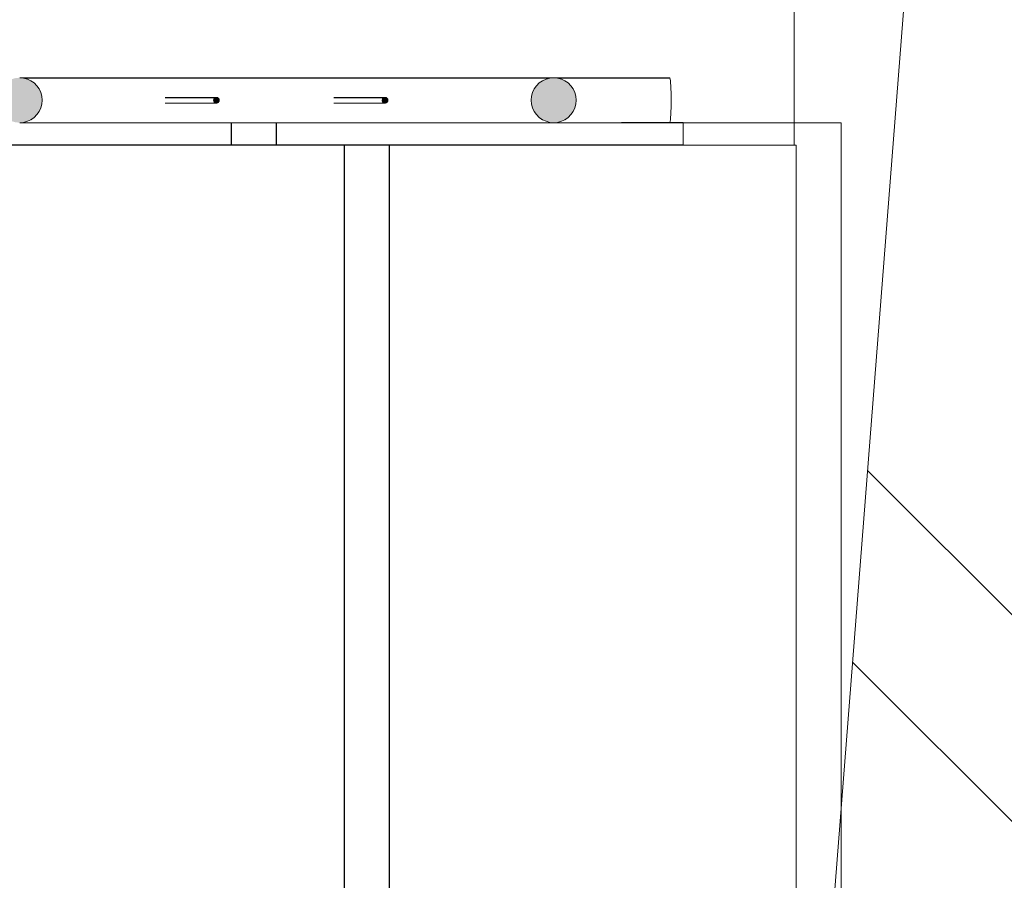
# Model space of a CAD drawing. Header units: millimetres. Extents: x -8078 to 241103, y -4319 to 602442.
# Tile 34 of 148: x 37901 to 38777, y 262277 to 263043. Entities that reach past the tile are written whole.
import ezdxf

# ---------------------------------------------------------------- set-up
doc = ezdxf.new("R2010")
doc.units = ezdxf.units.MM
doc.header["$MEASUREMENT"] = 0
doc.set_wipeout_variables(frame=1)
doc.linetypes.add('Wipeout_Contour', pattern=[1000, 0, -1000])
doc.layers.add('#podkład', color=252, linetype='Continuous')
doc.layers.add('2D - Ogólne', color=7, linetype='Continuous')

# ---------------------------------------------------------------- blocks, each defined once
blk = doc.blocks.new('qqe433333')
at = {"linetype": 'Continuous', "lineweight": 0}
blk.add_hatch(color=252, dxfattribs=at).paths.add_polyline_path([(-1494.91, 684409.41), (-1491.43, 684409.1), (-1487.95, 684409.41), (-1484.58, 684410.31), (-1481.41, 684411.78), (-1478.55, 684413.78), (-1476.08, 684416.25), (-1474.07, 684419.1), (-1472.6, 684422.26), (-1471.69, 684425.63), (-1471.39, 684429.1), (-1471.69, 684432.58), (-1472.6, 684435.94), (-1474.07, 684439.1), (-1476.08, 684441.96), (-1478.55, 684444.42), (-1481.41, 684446.42), (-1484.58, 684447.9), (-1487.95, 684448.8), (-1491.43, 684449.1), (-1494.91, 684448.8), (-1498.29, 684447.9), (-1501.46, 684446.42), (-1504.32, 684444.42), (-1506.79, 684441.96), (-1508.79, 684439.1), (-1510.27, 684435.94), (-1511.17, 684432.58), (-1511.48, 684429.1), (-1511.17, 684425.63), (-1510.27, 684422.26), (-1508.79, 684419.1), (-1506.79, 684416.25), (-1504.32, 684413.78), (-1501.46, 684411.78), (-1498.29, 684410.31)])
at = {"layer": '2D - Ogólne', "linetype": 'Continuous', "lineweight": 20}
h = blk.add_hatch(dxfattribs=at)
h.set_pattern_fill('Podwójny_szraf_1_4_0008', color=252, angle=90, style=0, pattern_type=2)
h.set_pattern_definition([(135, (-1702.6, 957497.23), (-459.6194, -459.6194), []), (135, (-1794.5, 957405.3), (-459.6194, -459.6194), [])])
h.paths.add_polyline_path([(-632.6, 667889.41), (-632.6, 660537.97), (4861.48, 660537.97), (4861.48, 667889.41), (4861.48, 675919.49), (4861.48, 690940.49), (3807.4, 690940.49), (-632.6, 690940.49), (-632.6, 685441.22), (-782.6, 683519.1), (-782.6, 682100.83), (516.78, 682100.83), (516.78, 681469.49), (3867.4, 681469.49), (3867.4, 675893.89), (1897.4, 675893.89), (1897.4, 667889.41)])
at = {"color": 252, "linetype": 'Continuous', "lineweight": 20, "ltscale": 100}
blk.add_line((-760.76, 684409.1), (-760.76, 683169.1), dxfattribs=at)
at = {"layer": '2D - Ogólne', "color": 252, "linetype": 'Continuous', "lineweight": 13, "ltscale": 100, "flags": 128}
blk.add_lwpolyline([(4861.48, 690940.49), (4861.48, 675919.49), (4861.48, 667889.41), (4861.48, 660537.97), (-632.6, 660537.97), (-632.6, 667889.41), (1897.4, 667889.41), (1897.4, 675893.89), (3867.4, 675893.89), (3867.4, 681469.49), (516.78, 681469.49), (516.78, 682100.83), (-782.6, 682100.83), (-782.6, 683519.1), (-632.6, 685441.22), (-632.6, 690940.49)], dxfattribs=at)
blk.add_lwpolyline([(-802.6, 681469.49), (-802.6, 685156.01), (-154.45, 685156.01), (-154.45, 681469.49)], close=True, dxfattribs=at)
at = {"color": 252, "linetype": 'Wipeout_Contour', "lineweight": 0, "ltscale": 1877156.900092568}
blk.add_wipeout([(-1362.03, 684426.6), (-1316.43, 684426.6), (-1316.87, 684426.64), (-1362.46, 684426.64)], dxfattribs=at)
at = {"color": 252, "linetype": 'Wipeout_Contour', "lineweight": 0, "ltscale": 1876577.454677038}
blk.add_wipeout([(-1212.03, 684426.6), (-1166.43, 684426.6), (-1166.87, 684426.64), (-1212.46, 684426.64)], dxfattribs=at)
at = {"color": 252, "linetype": 'Wipeout_Contour', "lineweight": 0, "ltscale": 1875988.253738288}
blk.add_wipeout([(-1066.62, 684409.41), (-1063.38, 684409.1), (-1016.43, 684409.1), (-1019.91, 684409.41)], dxfattribs=at)
at = {"color": 252, "linetype": 'Wipeout_Contour', "lineweight": 0, "ltscale": 1877158.63288447}
blk.add_wipeout([(-1362.46, 684426.64), (-1316.87, 684426.64), (-1317.29, 684426.75), (-1362.88, 684426.75)], dxfattribs=at)
at = {"color": 252, "linetype": 'Wipeout_Contour', "lineweight": 0, "ltscale": 1876579.187452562}
blk.add_wipeout([(-1212.46, 684426.64), (-1166.87, 684426.64), (-1167.29, 684426.75), (-1212.88, 684426.75)], dxfattribs=at)
at = {"color": 252, "linetype": 'Wipeout_Contour', "lineweight": 0, "ltscale": 1876001.671610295}
blk.add_wipeout([(-1069.77, 684410.31), (-1066.62, 684409.41), (-1019.91, 684409.41), (-1023.29, 684410.31)], dxfattribs=at)
at = {"color": 252, "linetype": 'Wipeout_Contour', "lineweight": 0, "ltscale": 1875116.039601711}
blk.add_wipeout([(-800.89, 683189.1), (-800.89, 684389.1), (-1162.6, 684389.1), (-1162.6, 683189.1)], dxfattribs=at)
at = {"color": 252, "linetype": 'Continuous', "lineweight": 20, "ltscale": 100}
blk.add_line((-800.89, 684389.1), (-800.89, 683189.1), dxfattribs=at)
at = {"color": 252, "linetype": 'Wipeout_Contour', "lineweight": 0, "ltscale": 1877160.364842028}
blk.add_wipeout([(-1362.88, 684426.75), (-1317.29, 684426.75), (-1317.69, 684426.94), (-1363.28, 684426.94)], dxfattribs=at)
at = {"color": 252, "linetype": 'Wipeout_Contour', "lineweight": 0, "ltscale": 1876580.919429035}
blk.add_wipeout([(-1212.88, 684426.75), (-1167.29, 684426.75), (-1167.69, 684426.94), (-1213.28, 684426.94)], dxfattribs=at)
at = {"color": 252, "linetype": 'Wipeout_Contour', "lineweight": 0, "ltscale": 1876015.11054236}
blk.add_wipeout([(-1069.77, 684410.31), (-1023.29, 684410.31), (-1026.46, 684411.78), (-1072.72, 684411.78)], dxfattribs=at)
at = {"color": 252, "linetype": 'Wipeout_Contour', "lineweight": 0, "ltscale": 1877162.043295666}
blk.add_wipeout([(-1363.28, 684426.94), (-1317.69, 684426.94), (-1318.04, 684427.19), (-1363.64, 684427.19)], dxfattribs=at)
at = {"color": 252, "linetype": 'Wipeout_Contour', "lineweight": 0, "ltscale": 1876582.59792128}
blk.add_wipeout([(-1213.28, 684426.94), (-1167.69, 684426.94), (-1168.04, 684427.19), (-1213.64, 684427.19)], dxfattribs=at)
at = {"color": 252, "linetype": 'Wipeout_Contour', "lineweight": 0, "ltscale": 1876028.162171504}
blk.add_wipeout([(-1072.72, 684411.78), (-1026.46, 684411.78), (-1029.32, 684413.78), (-1075.39, 684413.78)], dxfattribs=at)
at = {"color": 252, "linetype": 'Wipeout_Contour', "lineweight": 0, "ltscale": 1877163.617349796}
blk.add_wipeout([(-1318.04, 684427.19), (-1318.35, 684427.5), (-1363.94, 684427.5), (-1363.64, 684427.19)], dxfattribs=at)
at = {"color": 252, "linetype": 'Wipeout_Contour', "lineweight": 0, "ltscale": 1876584.172034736}
blk.add_wipeout([(-1213.64, 684427.19), (-1168.04, 684427.19), (-1168.35, 684427.5), (-1213.94, 684427.5)], dxfattribs=at)
at = {"color": 252, "linetype": 'Wipeout_Contour', "lineweight": 0, "ltscale": 1876040.429946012}
blk.add_wipeout([(-1075.39, 684413.78), (-1029.32, 684413.78), (-1031.79, 684416.25), (-1077.69, 684416.25)], dxfattribs=at)
at = {"color": 252, "linetype": 'Wipeout_Contour', "lineweight": 0, "ltscale": 1877165.039134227}
blk.add_wipeout([(-1363.94, 684427.5), (-1318.35, 684427.5), (-1318.6, 684427.85), (-1364.19, 684427.85)], dxfattribs=at)
at = {"color": 252, "linetype": 'Wipeout_Contour', "lineweight": 0, "ltscale": 1876585.593900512}
blk.add_wipeout([(-1213.94, 684427.5), (-1168.35, 684427.5), (-1168.6, 684427.85), (-1214.19, 684427.85)], dxfattribs=at)
at = {"color": 252, "linetype": 'Wipeout_Contour', "lineweight": 0, "ltscale": 1876051.541123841}
blk.add_wipeout([(-1079.56, 684419.1), (-1077.69, 684416.25), (-1031.79, 684416.25), (-1033.79, 684419.1)], dxfattribs=at)
at = {"color": 252, "linetype": 'Wipeout_Contour', "lineweight": 0, "ltscale": 1876898.987413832}
blk.add_wipeout([(-1063.38, 684409.1), (-1066.62, 684409.41), (-1487.95, 684409.41), (-1491.43, 684409.1)], dxfattribs=at)
at = {"color": 252, "linetype": 'Wipeout_Contour', "lineweight": 0, "ltscale": 1877166.265451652}
blk.add_wipeout([(-1364.37, 684428.25), (-1364.19, 684427.85), (-1318.6, 684427.85), (-1318.79, 684428.25)], dxfattribs=at)
at = {"color": 252, "linetype": 'Wipeout_Contour', "lineweight": 0, "ltscale": 1876586.82032057}
blk.add_wipeout([(-1214.37, 684428.25), (-1214.19, 684427.85), (-1168.6, 684427.85), (-1168.79, 684428.25)], dxfattribs=at)
at = {"color": 252, "linetype": 'Wipeout_Contour', "lineweight": 0, "ltscale": 1876061.15813473}
blk.add_wipeout([(-1079.56, 684419.1), (-1033.79, 684419.1), (-1035.27, 684422.26), (-1080.93, 684422.26)], dxfattribs=at)
at = {"color": 252, "linetype": 'Wipeout_Contour', "lineweight": 0, "ltscale": 1876899.162139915}
blk.add_wipeout([(-1066.62, 684409.41), (-1069.77, 684410.31), (-1484.58, 684410.31), (-1487.95, 684409.41)], dxfattribs=at)
at = {"color": 252, "linetype": 'Wipeout_Contour', "lineweight": 0, "ltscale": 1877167.259042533}
blk.add_wipeout([(-1364.37, 684428.25), (-1318.79, 684428.25), (-1318.9, 684428.67), (-1364.48, 684428.67)], dxfattribs=at)
at = {"color": 252, "linetype": 'Wipeout_Contour', "lineweight": 0, "ltscale": 1876587.814029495}
blk.add_wipeout([(-1214.37, 684428.25), (-1168.79, 684428.25), (-1168.9, 684428.67), (-1214.48, 684428.67)], dxfattribs=at)
at = {"color": 252, "linetype": 'Wipeout_Contour', "lineweight": 0, "ltscale": 1876068.98877534}
blk.add_wipeout([(-1080.93, 684422.26), (-1035.27, 684422.26), (-1036.17, 684425.63), (-1081.78, 684425.63)], dxfattribs=at)
at = {"color": 252, "linetype": 'Wipeout_Contour', "lineweight": 0, "ltscale": 1876899.964496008}
blk.add_wipeout([(-1069.77, 684410.31), (-1072.72, 684411.78), (-1481.41, 684411.78), (-1484.58, 684410.31)], dxfattribs=at)
at = {"color": 252, "linetype": 'Wipeout_Contour', "lineweight": 0, "ltscale": 1877167.989710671}
blk.add_wipeout([(-1364.48, 684428.67), (-1318.9, 684428.67), (-1318.94, 684429.1), (-1364.52, 684429.1)], dxfattribs=at)
at = {"color": 252, "linetype": 'Wipeout_Contour', "lineweight": 0, "ltscale": 1876588.544828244}
blk.add_wipeout([(-1214.52, 684429.1), (-1214.48, 684428.67), (-1168.9, 684428.67), (-1168.94, 684429.1)], dxfattribs=at)
at = {"color": 252, "linetype": 'Wipeout_Contour', "lineweight": 0, "ltscale": 1876074.795137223}
blk.add_wipeout([(-1082.06, 684429.1), (-1081.78, 684425.63), (-1036.17, 684425.63), (-1036.48, 684429.1)], dxfattribs=at)
at = {"color": 252, "linetype": 'Wipeout_Contour', "lineweight": 0, "ltscale": 1876901.370033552}
blk.add_wipeout([(-1478.55, 684413.78), (-1481.41, 684411.78), (-1072.72, 684411.78), (-1075.39, 684413.78)], dxfattribs=at)
at = {"color": 252, "linetype": 'Wipeout_Contour', "lineweight": 0, "ltscale": 1877168.440270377}
blk.add_wipeout([(-1364.52, 684429.1), (-1318.94, 684429.1), (-1318.9, 684429.54), (-1364.48, 684429.54)], dxfattribs=at)
at = {"color": 252, "linetype": 'Wipeout_Contour', "lineweight": 0, "ltscale": 1876588.995517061}
blk.add_wipeout([(-1214.52, 684429.1), (-1168.94, 684429.1), (-1168.9, 684429.54), (-1214.48, 684429.54)], dxfattribs=at)
at = {"color": 252, "linetype": 'Wipeout_Contour', "lineweight": 0, "ltscale": 1876078.401697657}
blk.add_wipeout([(-1036.48, 684429.1), (-1036.17, 684432.58), (-1081.78, 684432.58), (-1082.06, 684429.1)], dxfattribs=at)
at = {"color": 252, "linetype": 'Wipeout_Contour', "lineweight": 0, "ltscale": 1876903.336124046}
blk.add_wipeout([(-1478.55, 684413.78), (-1075.39, 684413.78), (-1077.69, 684416.25), (-1476.08, 684416.25)], dxfattribs=at)
at = {"color": 252, "linetype": 'Wipeout_Contour', "lineweight": 0, "ltscale": 1876079.698909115}
blk.add_wipeout([(-1081.78, 684432.58), (-1036.17, 684432.58), (-1035.27, 684435.94), (-1080.93, 684435.94)], dxfattribs=at)
at = {"color": 252, "linetype": 'Wipeout_Contour', "lineweight": 0, "ltscale": 1877168.597033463}
blk.add_wipeout([(-1364.48, 684429.54), (-1318.9, 684429.54), (-1318.79, 684429.96), (-1364.37, 684429.96)], dxfattribs=at)
at = {"color": 252, "linetype": 'Wipeout_Contour', "lineweight": 0, "ltscale": 1876589.152433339}
blk.add_wipeout([(-1214.48, 684429.54), (-1168.9, 684429.54), (-1168.79, 684429.96), (-1214.37, 684429.96)], dxfattribs=at)
at = {"color": 252, "linetype": 'Wipeout_Contour', "lineweight": 0, "ltscale": 1876905.803010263}
blk.add_wipeout([(-1476.08, 684416.25), (-1077.69, 684416.25), (-1079.56, 684419.1), (-1474.07, 684419.1)], dxfattribs=at)
at = {"color": 252, "linetype": 'Wipeout_Contour', "lineweight": 0, "ltscale": 1876078.646446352}
blk.add_wipeout([(-1080.93, 684435.94), (-1035.27, 684435.94), (-1033.79, 684439.1), (-1079.56, 684439.1)], dxfattribs=at)
at = {"color": 252, "linetype": 'Wipeout_Contour', "lineweight": 0, "ltscale": 1877168.450208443}
blk.add_wipeout([(-1364.37, 684429.96), (-1318.79, 684429.96), (-1318.6, 684430.35), (-1364.19, 684430.35)], dxfattribs=at)
at = {"color": 252, "linetype": 'Wipeout_Contour', "lineweight": 0, "ltscale": 1876589.005751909}
blk.add_wipeout([(-1214.37, 684429.96), (-1168.79, 684429.96), (-1168.6, 684430.35), (-1214.19, 684430.35)], dxfattribs=at)
at = {"color": 252, "linetype": 'Wipeout_Contour', "lineweight": 0, "ltscale": 1876075.276309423}
blk.add_wipeout([(-1079.56, 684439.1), (-1033.79, 684439.1), (-1031.79, 684441.96), (-1077.69, 684441.96)], dxfattribs=at)
at = {"color": 252, "linetype": 'Wipeout_Contour', "lineweight": 0, "ltscale": 1877168.004282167}
blk.add_wipeout([(-1364.19, 684430.35), (-1318.6, 684430.35), (-1318.35, 684430.71), (-1363.94, 684430.71)], dxfattribs=at)
at = {"color": 252, "linetype": 'Wipeout_Contour', "lineweight": 0, "ltscale": 1876588.559964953}
blk.add_wipeout([(-1214.19, 684430.35), (-1168.6, 684430.35), (-1168.35, 684430.71), (-1213.94, 684430.71)], dxfattribs=at)
at = {"color": 252, "linetype": 'Wipeout_Contour', "lineweight": 0, "ltscale": 1876069.690882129}
blk.add_wipeout([(-1077.69, 684441.96), (-1031.79, 684441.96), (-1029.32, 684444.42), (-1075.39, 684444.42)], dxfattribs=at)
at = {"color": 252, "linetype": 'Wipeout_Contour', "lineweight": 0, "ltscale": 1877167.272805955}
blk.add_wipeout([(-1363.94, 684430.71), (-1318.35, 684430.71), (-1318.04, 684431.02), (-1363.64, 684431.02)], dxfattribs=at)
at = {"color": 252, "linetype": 'Wipeout_Contour', "lineweight": 0, "ltscale": 1876587.828619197}
blk.add_wipeout([(-1213.94, 684430.71), (-1168.35, 684430.71), (-1168.04, 684431.02), (-1213.64, 684431.02)], dxfattribs=at)
at = {"color": 252, "linetype": 'Wipeout_Contour', "lineweight": 0, "ltscale": 1876062.059846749}
blk.add_wipeout([(-1072.72, 684446.42), (-1075.39, 684444.42), (-1029.32, 684444.42), (-1026.46, 684446.42)], dxfattribs=at)
at = {"color": 252, "linetype": 'Wipeout_Contour', "lineweight": 0, "ltscale": 1877166.277979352}
blk.add_wipeout([(-1363.64, 684431.02), (-1318.04, 684431.02), (-1317.69, 684431.27), (-1363.28, 684431.27)], dxfattribs=at)
at = {"color": 252, "linetype": 'Wipeout_Contour', "lineweight": 0, "ltscale": 1876586.8339124}
blk.add_wipeout([(-1213.28, 684431.27), (-1213.64, 684431.02), (-1168.04, 684431.02), (-1167.69, 684431.27)], dxfattribs=at)
at = {"color": 252, "linetype": 'Wipeout_Contour', "lineweight": 0, "ltscale": 1876052.615062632}
blk.add_wipeout([(-1069.77, 684447.9), (-1072.72, 684446.42), (-1026.46, 684446.42), (-1023.29, 684447.9)], dxfattribs=at)
at = {"color": 252, "linetype": 'Wipeout_Contour', "lineweight": 0, "ltscale": 1877165.050052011}
blk.add_wipeout([(-1317.69, 684431.27), (-1317.29, 684431.45), (-1362.88, 684431.45), (-1363.28, 684431.27)], dxfattribs=at)
at = {"color": 252, "linetype": 'Wipeout_Contour', "lineweight": 0, "ltscale": 1876585.606082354}
blk.add_wipeout([(-1167.69, 684431.27), (-1167.29, 684431.45), (-1212.88, 684431.45), (-1213.28, 684431.27)], dxfattribs=at)
at = {"color": 252, "linetype": 'Wipeout_Contour', "lineweight": 0, "ltscale": 1876041.643491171}
blk.add_wipeout([(-1069.77, 684447.9), (-1023.29, 684447.9), (-1019.91, 684448.8), (-1066.62, 684448.8)], dxfattribs=at)
at = {"color": 252, "linetype": 'Wipeout_Contour', "lineweight": 0, "ltscale": 1877163.62632154}
blk.add_wipeout([(-1362.88, 684431.45), (-1317.29, 684431.45), (-1316.87, 684431.57), (-1362.46, 684431.57)], dxfattribs=at)
at = {"color": 252, "linetype": 'Wipeout_Contour', "lineweight": 0, "ltscale": 1876584.182442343}
blk.add_wipeout([(-1212.88, 684431.45), (-1167.29, 684431.45), (-1166.87, 684431.57), (-1212.46, 684431.57)], dxfattribs=at)
at = {"color": 252, "linetype": 'Wipeout_Contour', "lineweight": 0, "ltscale": 1876029.478474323}
blk.add_wipeout([(-1063.38, 684449.1), (-1066.62, 684448.8), (-1019.91, 684448.8), (-1016.43, 684449.1)], dxfattribs=at)
at = {"color": 252, "linetype": 'Wipeout_Contour', "lineweight": 0, "ltscale": 1877162.050046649}
blk.add_wipeout([(-1362.46, 684431.57), (-1316.87, 684431.57), (-1316.43, 684431.6), (-1362.03, 684431.6)], dxfattribs=at)
at = {"color": 252, "linetype": 'Wipeout_Contour', "lineweight": 0, "ltscale": 1876582.606233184}
blk.add_wipeout([(-1212.46, 684431.57), (-1166.87, 684431.57), (-1166.43, 684431.6), (-1212.03, 684431.6)], dxfattribs=at)
at = {"linetype": 'Continuous', "lineweight": 0}
for points in [[(-1016.43, 684409.1), (-1012.95, 684409.41), (-1009.58, 684410.31), (-1006.41, 684411.78), (-1003.55, 684413.78), (-1001.08, 684416.25), (-999.07, 684419.1), (-997.6, 684422.26), (-996.69, 684425.63), (-996.39, 684429.1), (-996.69, 684432.58), (-997.6, 684435.94), (-999.07, 684439.1), (-1001.08, 684441.96), (-1003.55, 684444.42), (-1006.41, 684446.42), (-1009.58, 684447.9), (-1012.95, 684448.8), (-1016.43, 684449.1), (-1019.91, 684448.8), (-1023.29, 684447.9), (-1026.46, 684446.42), (-1029.32, 684444.42), (-1031.79, 684441.96), (-1033.79, 684439.1), (-1035.27, 684435.94), (-1036.17, 684432.58), (-1036.48, 684429.1), (-1036.17, 684425.63), (-1035.27, 684422.26), (-1033.79, 684419.1), (-1031.79, 684416.25), (-1029.32, 684413.78), (-1026.46, 684411.78), (-1023.29, 684410.31), (-1019.91, 684409.41)], [(-1316.87, 684426.64), (-1316.43, 684426.6), (-1316, 684426.64), (-1315.58, 684426.75), (-1315.18, 684426.94), (-1314.82, 684427.19), (-1314.51, 684427.5), (-1314.26, 684427.85), (-1314.08, 684428.25), (-1313.97, 684428.67), (-1313.93, 684429.1), (-1313.97, 684429.54), (-1314.08, 684429.96), (-1314.26, 684430.35), (-1314.51, 684430.71), (-1314.82, 684431.02), (-1315.18, 684431.27), (-1315.58, 684431.45), (-1316, 684431.57), (-1316.43, 684431.6), (-1316.87, 684431.57), (-1317.29, 684431.45), (-1317.69, 684431.27), (-1318.04, 684431.02), (-1318.35, 684430.71), (-1318.6, 684430.35), (-1318.79, 684429.96), (-1318.9, 684429.54), (-1318.94, 684429.1), (-1318.9, 684428.67), (-1318.79, 684428.25), (-1318.6, 684427.85), (-1318.35, 684427.5), (-1318.04, 684427.19), (-1317.69, 684426.94), (-1317.29, 684426.75)], [(-1166.87, 684426.64), (-1166.43, 684426.6), (-1166, 684426.64), (-1165.58, 684426.75), (-1165.18, 684426.94), (-1164.82, 684427.19), (-1164.51, 684427.5), (-1164.26, 684427.85), (-1164.08, 684428.25), (-1163.97, 684428.67), (-1163.93, 684429.1), (-1163.97, 684429.54), (-1164.08, 684429.96), (-1164.26, 684430.35), (-1164.51, 684430.71), (-1164.82, 684431.02), (-1165.18, 684431.27), (-1165.58, 684431.45), (-1166, 684431.57), (-1166.43, 684431.6), (-1166.87, 684431.57), (-1167.29, 684431.45), (-1167.69, 684431.27), (-1168.04, 684431.02), (-1168.35, 684430.71), (-1168.6, 684430.35), (-1168.79, 684429.96), (-1168.9, 684429.54), (-1168.94, 684429.1), (-1168.9, 684428.67), (-1168.79, 684428.25), (-1168.6, 684427.85), (-1168.35, 684427.5), (-1168.04, 684427.19), (-1167.69, 684426.94), (-1167.29, 684426.75)]]:
    blk.add_hatch(color=252, dxfattribs=at).paths.add_polyline_path(points)
at = {"color": 252, "linetype": 'Wipeout_Contour', "lineweight": 0, "ltscale": 20645623.45441943}
blk.add_wipeout([(-1163.93, 684429.1), (-1082.06, 684429.1), (-1081.78, 684432.58), (-1471.69, 684432.58), (-1471.39, 684429.1), (-1364.52, 684429.1), (-1364.48, 684429.54), (-1364.37, 684429.96), (-1364.19, 684430.35), (-1363.94, 684430.71), (-1363.64, 684431.02), (-1363.28, 684431.27), (-1362.88, 684431.45), (-1362.46, 684431.57), (-1362.03, 684431.6), (-1316.43, 684431.6), (-1316, 684431.57), (-1315.58, 684431.45), (-1315.18, 684431.27), (-1314.82, 684431.02), (-1314.51, 684430.71), (-1314.26, 684430.35), (-1314.08, 684429.96), (-1313.97, 684429.54), (-1313.93, 684429.1), (-1214.52, 684429.1), (-1214.48, 684429.54), (-1214.37, 684429.96), (-1214.19, 684430.35), (-1213.94, 684430.71), (-1213.64, 684431.02), (-1213.28, 684431.27), (-1212.88, 684431.45), (-1212.46, 684431.57), (-1212.03, 684431.6), (-1166.43, 684431.6), (-1166, 684431.57), (-1165.58, 684431.45), (-1165.18, 684431.27), (-1164.82, 684431.02), (-1164.51, 684430.71), (-1164.26, 684430.35), (-1164.08, 684429.96), (-1163.97, 684429.54)], dxfattribs=at)
at = {"color": 252, "linetype": 'Wipeout_Contour', "lineweight": 0, "ltscale": 1875673.415926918}
blk.add_wipeout([(-996.39, 684429.1), (-912.01, 684429.1), (-912.03, 684432.58), (-996.69, 684432.58)], dxfattribs=at)
at = {"color": 252, "linetype": 'Wipeout_Contour', "lineweight": 0, "ltscale": 1876908.695808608}
blk.add_wipeout([(-1474.07, 684419.1), (-1079.56, 684419.1), (-1080.93, 684422.26), (-1472.6, 684422.26)], dxfattribs=at)
at = {"color": 252, "linetype": 'Wipeout_Contour', "lineweight": 0, "ltscale": 1875688.420104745}
blk.add_wipeout([(-1016.43, 684409.1), (-913.38, 684409.1), (-913.14, 684409.41), (-1012.95, 684409.41)], dxfattribs=at)
at = {"color": 252, "linetype": 'Wipeout_Contour', "lineweight": 0, "ltscale": 1876922.631913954}
blk.add_wipeout([(-1471.69, 684432.58), (-1081.78, 684432.58), (-1080.93, 684435.94), (-1472.6, 684435.94)], dxfattribs=at)
at = {"color": 252, "linetype": 'Wipeout_Contour', "lineweight": 0, "ltscale": 1875678.209264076}
blk.add_wipeout([(-997.6, 684435.94), (-996.69, 684432.58), (-912.03, 684432.58), (-912.1, 684435.94)], dxfattribs=at)
at = {"color": 252, "linetype": 'Wipeout_Contour', "lineweight": 0, "ltscale": 1876911.926604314}
blk.add_wipeout([(-1472.6, 684422.26), (-1080.93, 684422.26), (-1081.78, 684425.63), (-1471.69, 684425.63)], dxfattribs=at)
at = {"color": 252, "linetype": 'Wipeout_Contour', "lineweight": 0, "ltscale": 1875681.974387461}
blk.add_wipeout([(-1009.58, 684410.31), (-1012.95, 684409.41), (-913.14, 684409.41), (-912.91, 684410.31)], dxfattribs=at)
at = {"color": 252, "linetype": 'Wipeout_Contour', "lineweight": 0, "ltscale": 1876926.176225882}
blk.add_wipeout([(-1080.93, 684435.94), (-1079.56, 684439.1), (-1474.07, 684439.1), (-1472.6, 684435.94)], dxfattribs=at)
at = {"color": 252, "linetype": 'Wipeout_Contour', "lineweight": 0, "ltscale": 1875684.049501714}
blk.add_wipeout([(-912.1, 684435.94), (-912.2, 684439.1), (-999.07, 684439.1), (-997.6, 684435.94)], dxfattribs=at)
at = {"color": 252, "linetype": 'Wipeout_Contour', "lineweight": 0, "ltscale": 20645586.50023165}
blk.add_wipeout([(-1471.39, 684429.1), (-1471.69, 684425.63), (-1081.78, 684425.63), (-1082.06, 684429.1), (-1163.93, 684429.1), (-1163.97, 684428.67), (-1164.08, 684428.25), (-1164.26, 684427.85), (-1164.51, 684427.5), (-1164.82, 684427.19), (-1165.18, 684426.94), (-1165.58, 684426.75), (-1166, 684426.64), (-1166.43, 684426.6), (-1212.03, 684426.6), (-1212.46, 684426.64), (-1212.88, 684426.75), (-1213.28, 684426.94), (-1213.64, 684427.19), (-1213.94, 684427.5), (-1214.19, 684427.85), (-1214.37, 684428.25), (-1214.48, 684428.67), (-1214.52, 684429.1), (-1313.93, 684429.1), (-1313.97, 684428.67), (-1314.08, 684428.25), (-1314.26, 684427.85), (-1314.51, 684427.5), (-1314.82, 684427.19), (-1315.18, 684426.94), (-1315.58, 684426.75), (-1316, 684426.64), (-1316.43, 684426.6), (-1362.03, 684426.6), (-1362.46, 684426.64), (-1362.88, 684426.75), (-1363.28, 684426.94), (-1363.64, 684427.19), (-1363.94, 684427.5), (-1364.19, 684427.85), (-1364.37, 684428.25), (-1364.48, 684428.67), (-1364.52, 684429.1)], dxfattribs=at)
at = {"color": 252, "linetype": 'Wipeout_Contour', "lineweight": 0, "ltscale": 1875676.460939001}
blk.add_wipeout([(-1006.41, 684411.78), (-1009.58, 684410.31), (-912.91, 684410.31), (-912.7, 684411.78)], dxfattribs=at)
at = {"color": 252, "linetype": 'Continuous', "lineweight": 13, "ltscale": 100}
for p, q in [((-1316.43, 684431.6), (-1362.03, 684431.6)), ((-1166.43, 684431.6), (-1212.03, 684431.6)), ((-1316.43, 684426.6), (-1362.03, 684426.6)), ((-1166.43, 684426.6), (-1212.03, 684426.6))]:
    blk.add_line(p, q, dxfattribs=at)
at = {"color": 252, "linetype": 'Continuous', "lineweight": 13, "ltscale": 100, "flags": 128}
for points in [[(-1316.43, 684426.6), (-1316, 684426.64), (-1315.58, 684426.75), (-1315.18, 684426.94), (-1314.82, 684427.19), (-1314.51, 684427.5), (-1314.26, 684427.85), (-1314.08, 684428.25), (-1313.97, 684428.67), (-1313.93, 684429.1), (-1313.97, 684429.54), (-1314.08, 684429.96), (-1314.26, 684430.35), (-1314.51, 684430.71), (-1314.82, 684431.02), (-1315.18, 684431.27), (-1315.58, 684431.45), (-1316, 684431.57), (-1316.43, 684431.6), (-1316.87, 684431.57), (-1317.29, 684431.45), (-1317.69, 684431.27), (-1318.04, 684431.02), (-1318.35, 684430.71), (-1318.6, 684430.35), (-1318.79, 684429.96), (-1318.9, 684429.54), (-1318.94, 684429.1), (-1318.9, 684428.67), (-1318.79, 684428.25), (-1318.6, 684427.85), (-1318.35, 684427.5), (-1318.04, 684427.19), (-1317.69, 684426.94), (-1317.29, 684426.75), (-1316.87, 684426.64)], [(-1166, 684426.64), (-1165.58, 684426.75), (-1165.18, 684426.94), (-1164.82, 684427.19), (-1164.51, 684427.5), (-1164.26, 684427.85), (-1164.08, 684428.25), (-1163.97, 684428.67), (-1163.93, 684429.1), (-1163.97, 684429.54), (-1164.08, 684429.96), (-1164.26, 684430.35), (-1164.51, 684430.71), (-1164.82, 684431.02), (-1165.18, 684431.27), (-1165.58, 684431.45), (-1166, 684431.57), (-1166.43, 684431.6), (-1166.87, 684431.57), (-1167.29, 684431.45), (-1167.69, 684431.27), (-1168.04, 684431.02), (-1168.35, 684430.71), (-1168.6, 684430.35), (-1168.79, 684429.96), (-1168.9, 684429.54), (-1168.94, 684429.1), (-1168.9, 684428.67), (-1168.79, 684428.25), (-1168.6, 684427.85), (-1168.35, 684427.5), (-1168.04, 684427.19), (-1167.69, 684426.94), (-1167.29, 684426.75), (-1166.87, 684426.64), (-1166.43, 684426.6)]]:
    blk.add_lwpolyline(points, close=True, dxfattribs=at)
at = {"color": 252, "linetype": 'Wipeout_Contour', "lineweight": 0, "ltscale": 1876929.527403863}
blk.add_wipeout([(-1474.07, 684439.1), (-1079.56, 684439.1), (-1077.69, 684441.96), (-1476.08, 684441.96)], dxfattribs=at)
at = {"color": 252, "linetype": 'Wipeout_Contour', "lineweight": 0, "ltscale": 1875690.759247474}
blk.add_wipeout([(-912.2, 684439.1), (-912.33, 684441.96), (-1001.08, 684441.96), (-999.07, 684439.1)], dxfattribs=at)
at = {"color": 252, "linetype": 'Wipeout_Contour', "lineweight": 0, "ltscale": 1875672.047351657}
blk.add_wipeout([(-912.7, 684411.78), (-912.5, 684413.78), (-1003.55, 684413.78), (-1006.41, 684411.78)], dxfattribs=at)
at = {"color": 252, "linetype": 'Wipeout_Contour', "lineweight": 0, "ltscale": 1876932.583588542}
blk.add_wipeout([(-1077.69, 684441.96), (-1075.39, 684444.42), (-1478.55, 684444.42), (-1476.08, 684441.96)], dxfattribs=at)
at = {"color": 252, "linetype": 'Wipeout_Contour', "lineweight": 0, "ltscale": 1875698.13460747}
blk.add_wipeout([(-912.33, 684441.96), (-912.5, 684444.42), (-1003.55, 684444.42), (-1001.08, 684441.96)], dxfattribs=at)
at = {"color": 252, "linetype": 'Wipeout_Contour', "lineweight": 0, "ltscale": 1875668.867891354}
blk.add_wipeout([(-1003.55, 684413.78), (-912.5, 684413.78), (-912.33, 684416.25), (-1001.08, 684416.25)], dxfattribs=at)
at = {"color": 252, "linetype": 'Wipeout_Contour', "lineweight": 0, "ltscale": 1876134.072374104}
blk.add_wipeout([(-1262.92, 684389.1), (-901.21, 684389.1), (-901.21, 684409.1), (-1262.92, 684409.1)], dxfattribs=at)
at = {"color": 252, "linetype": 'Continuous', "lineweight": 13, "ltscale": 100}
for p, q in [((-912.1, 684435.94), (-912.2, 684439.1)), ((-913.14, 684409.41), (-912.91, 684410.31)), ((-912.91, 684410.31), (-912.7, 684411.78)), ((-1016.43, 684409.1), (-1063.38, 684409.1)), ((-956.25, 684409.1), (-1016.43, 684409.1)), ((-913.38, 684409.1), (-913.14, 684409.41))]:
    blk.add_line(p, q, dxfattribs=at)
at = {"color": 252, "linetype": 'Continuous', "lineweight": 25, "ltscale": 100}
blk.add_line((-901.21, 684409.1), (-956.25, 684409.1), dxfattribs=at)
at = {"color": 252, "linetype": 'Continuous', "lineweight": 20, "ltscale": 100}
for p, q in [((-901.21, 684409.1), (-901.21, 684389.1)), ((-901.21, 684389.1), (-800.89, 684389.1))]:
    blk.add_line(p, q, dxfattribs=at)
at = {"color": 252, "linetype": 'Continuous', "lineweight": 20, "ltscale": 100, "flags": 128}
blk.add_lwpolyline([(-901.21, 684409.1), (-800.89, 684409.1), (-760.76, 684409.1)], dxfattribs=at)
at = {"color": 252, "linetype": 'Wipeout_Contour', "lineweight": 0, "ltscale": 1876935.251926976}
blk.add_wipeout([(-1481.41, 684446.42), (-1478.55, 684444.42), (-1075.39, 684444.42), (-1072.72, 684446.42)], dxfattribs=at)
at = {"color": 252, "linetype": 'Wipeout_Contour', "lineweight": 0, "ltscale": 1875705.951451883}
blk.add_wipeout([(-1006.41, 684446.42), (-1003.55, 684444.42), (-912.5, 684444.42), (-912.7, 684446.42)], dxfattribs=at)
at = {"color": 252, "linetype": 'Wipeout_Contour', "lineweight": 0, "ltscale": 1875667.019213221}
blk.add_wipeout([(-912.33, 684416.25), (-912.2, 684419.1), (-999.07, 684419.1), (-1001.08, 684416.25)], dxfattribs=at)
at = {"color": 252, "linetype": 'Wipeout_Contour', "lineweight": 0, "ltscale": 1876858.275896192}
blk.add_wipeout([(-1662.6, 683189.1), (-1202.6, 683189.1), (-1202.6, 684389.1), (-1662.6, 684389.1)], dxfattribs=at)
at = {"color": 252, "linetype": 'Continuous', "lineweight": 13, "ltscale": 100}
for p, q in [((-912.2, 684439.1), (-912.33, 684441.96)), ((-912.7, 684411.78), (-912.5, 684413.78))]:
    blk.add_line(p, q, dxfattribs=at)
at = {"color": 252, "linetype": 'Wipeout_Contour', "lineweight": 0, "ltscale": 1876937.451332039}
blk.add_wipeout([(-1072.72, 684446.42), (-1069.77, 684447.9), (-1484.58, 684447.9), (-1481.41, 684446.42)], dxfattribs=at)
at = {"color": 252, "linetype": 'Wipeout_Contour', "lineweight": 0, "ltscale": 1875713.972220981}
blk.add_wipeout([(-1006.41, 684446.42), (-912.7, 684446.42), (-912.91, 684447.9), (-1009.58, 684447.9)], dxfattribs=at)
at = {"color": 252, "linetype": 'Wipeout_Contour', "lineweight": 0, "ltscale": 1875666.557520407}
blk.add_wipeout([(-999.07, 684419.1), (-912.2, 684419.1), (-912.1, 684422.26), (-997.6, 684422.26)], dxfattribs=at)
at = {"color": 252, "linetype": 'Wipeout_Contour', "lineweight": 0, "ltscale": 1877875.749360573}
blk.add_wipeout([(-1762.92, 684389.1), (-1302.92, 684389.1), (-1302.92, 684409.1), (-1762.92, 684409.1)], dxfattribs=at)
at = {"color": 252, "linetype": 'Wipeout_Contour', "lineweight": 0, "ltscale": 1875892.173534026}
blk.add_wipeout([(-1202.6, 683189.1), (-1162.6, 683189.1), (-1162.6, 684389.1), (-1202.6, 684389.1)], dxfattribs=at)
at = {"color": 252, "linetype": 'Continuous', "lineweight": 13, "ltscale": 100}
blk.add_line((-912.5, 684413.78), (-912.33, 684416.25), dxfattribs=at)
at = {"color": 252, "linetype": 'Continuous', "lineweight": 25, "ltscale": 100}
for p, q in [((-1202.6, 683189.1), (-1202.6, 684389.1)), ((-1162.6, 683189.1), (-1162.6, 684389.1))]:
    blk.add_line(p, q, dxfattribs=at)
at = {"color": 252, "linetype": 'Wipeout_Contour', "lineweight": 0, "ltscale": 1876939.114913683}
blk.add_wipeout([(-1484.58, 684447.9), (-1069.77, 684447.9), (-1066.62, 684448.8), (-1487.95, 684448.8)], dxfattribs=at)
at = {"color": 252, "linetype": 'Wipeout_Contour', "lineweight": 0, "ltscale": 1875721.953078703}
blk.add_wipeout([(-1009.58, 684447.9), (-912.91, 684447.9), (-913.14, 684448.8), (-1012.95, 684448.8)], dxfattribs=at)
at = {"color": 252, "linetype": 'Wipeout_Contour', "lineweight": 0, "ltscale": 1875667.496816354}
blk.add_wipeout([(-997.6, 684422.26), (-912.1, 684422.26), (-912.03, 684425.63), (-996.69, 684425.63)], dxfattribs=at)
at = {"color": 252, "linetype": 'Wipeout_Contour', "lineweight": 0, "ltscale": 1876909.956921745}
blk.add_wipeout([(-1302.92, 684409.1), (-1302.92, 684389.1), (-1262.92, 684389.1), (-1262.92, 684409.1)], dxfattribs=at)
at = {"color": 252, "linetype": 'Continuous', "lineweight": 13, "ltscale": 100}
for p, q in [((-912.33, 684416.25), (-912.2, 684419.1)), ((-1063.38, 684409.1), (-1491.43, 684409.1))]:
    blk.add_line(p, q, dxfattribs=at)
at = {"color": 252, "linetype": 'Continuous', "lineweight": 25, "ltscale": 100}
for p, q in [((-1302.92, 684389.1), (-1302.92, 684409.1)), ((-1262.92, 684389.1), (-1262.92, 684409.1)), ((-1302.92, 684389.1), (-1762.92, 684389.1)), ((-1262.92, 684389.1), (-1302.92, 684389.1)), ((-901.21, 684389.1), (-1262.92, 684389.1))]:
    blk.add_line(p, q, dxfattribs=at)
at = {"color": 252, "linetype": 'Wipeout_Contour', "lineweight": 0, "ltscale": 1876940.192128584}
blk.add_wipeout([(-1487.95, 684448.8), (-1066.62, 684448.8), (-1063.38, 684449.1), (-1491.43, 684449.1)], dxfattribs=at)
at = {"color": 252, "linetype": 'Wipeout_Contour', "lineweight": 0, "ltscale": 1875729.651428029}
blk.add_wipeout([(-913.14, 684448.8), (-913.38, 684449.1), (-1016.43, 684449.1), (-1012.95, 684448.8)], dxfattribs=at)
at = {"color": 252, "linetype": 'Wipeout_Contour', "lineweight": 0, "ltscale": 1875669.808610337}
blk.add_wipeout([(-996.39, 684429.1), (-996.69, 684425.63), (-912.03, 684425.63), (-912.01, 684429.1)], dxfattribs=at)
at = {"color": 252, "linetype": 'Continuous', "lineweight": 13, "ltscale": 100}
for p, q in [((-1063.38, 684449.1), (-1491.43, 684449.1)), ((-1016.43, 684449.1), (-1063.38, 684449.1)), ((-913.38, 684449.1), (-1016.43, 684449.1)), ((-913.14, 684448.8), (-913.38, 684449.1)), ((-912.91, 684447.9), (-913.14, 684448.8)), ((-912.7, 684446.42), (-912.91, 684447.9)), ((-912.5, 684444.42), (-912.7, 684446.42)), ((-912.33, 684441.96), (-912.5, 684444.42)), ((-912.03, 684432.58), (-912.1, 684435.94)), ((-912.01, 684429.1), (-912.03, 684432.58)), ((-912.03, 684425.63), (-912.01, 684429.1)), ((-912.2, 684419.1), (-912.1, 684422.26)), ((-912.1, 684422.26), (-912.03, 684425.63))]:
    blk.add_line(p, q, dxfattribs=at)
at = {"color": 252, "linetype": 'Continuous', "lineweight": 13, "ltscale": 100, "flags": 128}
blk.add_lwpolyline([(-1491.43, 684409.1), (-1487.95, 684409.41), (-1484.58, 684410.31), (-1481.41, 684411.78), (-1478.55, 684413.78), (-1476.08, 684416.25), (-1474.07, 684419.1), (-1472.6, 684422.26), (-1471.69, 684425.63), (-1471.39, 684429.1), (-1471.69, 684432.58), (-1472.6, 684435.94), (-1474.07, 684439.1), (-1476.08, 684441.96), (-1478.55, 684444.42), (-1481.41, 684446.42), (-1484.58, 684447.9), (-1487.95, 684448.8), (-1491.43, 684449.1)], dxfattribs=at)
blk.add_lwpolyline([(-1012.95, 684409.41), (-1009.58, 684410.31), (-1006.41, 684411.78), (-1003.55, 684413.78), (-1001.08, 684416.25), (-999.07, 684419.1), (-997.6, 684422.26), (-996.69, 684425.63), (-996.39, 684429.1), (-996.69, 684432.58), (-997.6, 684435.94), (-999.07, 684439.1), (-1001.08, 684441.96), (-1003.55, 684444.42), (-1006.41, 684446.42), (-1009.58, 684447.9), (-1012.95, 684448.8), (-1016.43, 684449.1), (-1019.91, 684448.8), (-1023.29, 684447.9), (-1026.46, 684446.42), (-1029.32, 684444.42), (-1031.79, 684441.96), (-1033.79, 684439.1), (-1035.27, 684435.94), (-1036.17, 684432.58), (-1036.48, 684429.1), (-1036.17, 684425.63), (-1035.27, 684422.26), (-1033.79, 684419.1), (-1031.79, 684416.25), (-1029.32, 684413.78), (-1026.46, 684411.78), (-1023.29, 684410.31), (-1019.91, 684409.41), (-1016.43, 684409.1)], close=True, dxfattribs=at)

msp = doc.modelspace()

# ---------------------------------------------------------------- block references
at = {"layer": '#podkład'}
msp.add_blockref('qqe433333', (39392.7, -421457.7), dxfattribs=at)

doc.saveas('drawing.dxf')
